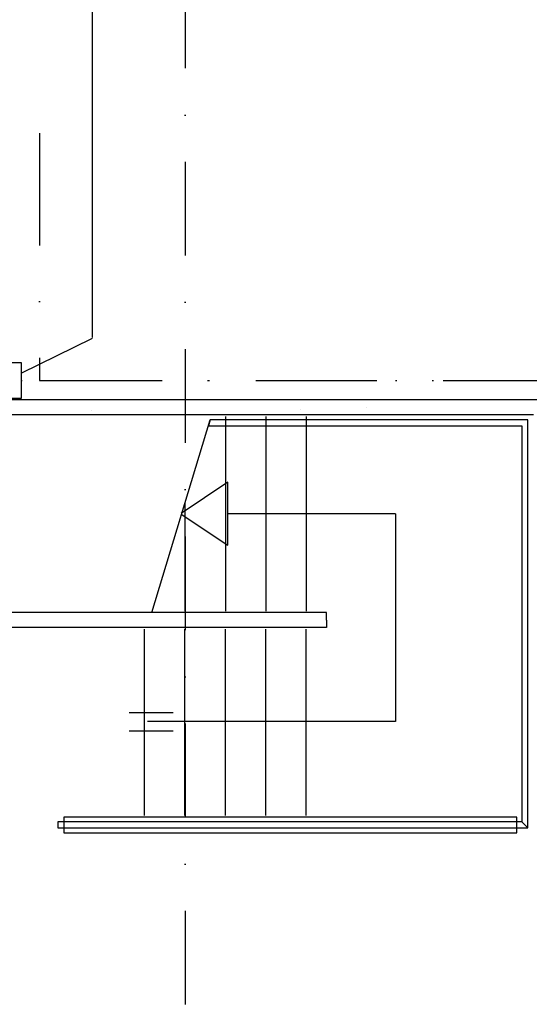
# Model space of a CAD drawing. Extents: x -33344 to 2055880, y -64816 to 121260.
# Tile 54 of 132: x 42879 to 46280, y 38482 to 45055. Entities that reach past the tile are written whole.
import ezdxf

# ---------------------------------------------------------------- set-up
doc = ezdxf.new("R2010")
doc.units = 0
doc.header["$LTSCALE"] = 50
doc.header["$MEASUREMENT"] = 0
for name, pattern in [('DASHDOT', [1, 0.5, -0.25, 0, -0.25]), ('DASHED', [0.75, 0.5, -0.25]), ('STRAM_0WT$1$DASHDOT', [25, 12.5, -6.25, 0, -6.25])]:
    doc.linetypes.add(name, pattern=pattern)
for name, color, linetype in [('_BESTAAND_ONGEIJZIGD', 8, 'CONTINUOUS'), ('_BRANDCOMPART', 6, 'DASHDOT'), ('A--L21--', 3, 'CONTINUOUS'), ('A--L22A1_BINNENWAND', 1, 'CONTINUOUS'), ('STRAM_0WT$1$A--T$7A8-_STRA', 8, 'STRAM_0WT$1$DASHDOT'), ('TEKST_KOZIJNMERK', 2, 'CONTINUOUS'), ('XREF', 7, 'CONTINUOUS')]:
    doc.layers.add(name, color=color, linetype=linetype)

# ---------------------------------------------------------------- blocks, each defined once
blk = doc.blocks.new('*U1512')
at = {"layer": 'A--L21--', "color": 8, "linetype": 'CONTINUOUS'}
for points in [[(0, 50), (0, 50), (-4258, 50), (-4258, 50)], [(-50, -50), (-50, -50), (-4258, -50), (-4258, -50)], [(-50, -50), (-50, -50), (-4258, -50), (-4258, -50)], [(-50, -50), (-50, -50), (-4258, -50), (-4258, -50)]]:
    blk.add_lwpolyline(points, dxfattribs=at)
blk = doc.blocks.new('*U1507')
at = {"layer": 'A--L21--', "color": 8, "linetype": 'CONTINUOUS'}
for points in [[(0, 0), (0, -50), (-2928, -50), (-2928, -50)], [(0, 0), (0, -50), (-2928, -50), (-2928, -50)], [(0, 0), (0, -50), (-2928, -50), (-2928, -50)], [(0, 0), (0, 50), (-2828, 50), (-2828, 50)]]:
    blk.add_lwpolyline(points, dxfattribs=at)
blk = doc.blocks.new('STRAM_0WT')
at = {"layer": 'STRAM_0WT$1$A--T$7A8-_STRA', "color": 8}
for p, q in [((-31634.938, 28110.192), (-31634.938, -7328.621)), ((-66167.142, 10400), (-540.602, 10400))]:
    blk.add_line(p, q, dxfattribs=at)

msp = doc.modelspace()

# ---------------------------------------------------------------- linework, layer by layer
at = {"layer": '_BESTAAND_ONGEIJZIGD'}
for p, q in [((45193.2, 42462.8), (45193.2, 42462.8)), ((43356, 42445.8), (43356, 42445.8)), ((44252, 42406.9), (44252, 41106.9)), ((44522, 42406.9), (44522, 41106.9)), ((44753, 42454.3), (44753, 42454.3)), ((44792, 42406.9), (44792, 41106.9)), ((43761.3, 41096.9), (44150.3, 42384.4)), ((43982, 41827.4), (43982, 41106.9)), ((45387.3, 41756.9), (44267.3, 41756.9)), ((45387.3, 41756.9), (45387.3, 40370)), ((43712, 39741.9), (43712, 40986.9)), ((43982, 39741.9), (43982, 40986.9)), ((44252, 39741.9), (44252, 40986.9)), ((44522, 39741.9), (44522, 40986.9)), ((44792, 39741.9), (44792, 40986.9)), ((43610.2, 40429.4), (43903.6, 40429.4)), ((45387.3, 40370), (43732.3, 40370)), ((43903.6, 40304.7), (43610.2, 40304.7))]:
    msp.add_line(p, q, dxfattribs=at)
for points in [[(46269.8, 42384.4), (44150.3, 42384.4), (44138.2, 42344.4), (46229.8, 42344.4)], [(46229.8, 42344.4), (46229.8, 39699.4), (46269.8, 39659.4), (46269.8, 42384.4)], [(43957.3, 41754.9), (44267.3, 41546.9), (44267.3, 41966.9), (43957.3, 41758.8)], [(46197.3, 39731.9), (43173, 39731.9), (43173, 39626.9), (46197.3, 39626.9), (46197.3, 39731.9)], [(46229.8, 39699.4), (43133, 39699.4), (43133, 39659.4), (46269.8, 39659.4)]]:
    msp.add_lwpolyline(points, dxfattribs=at)
at = {"layer": '_BRANDCOMPART', "ltscale": 30}
msp.add_lwpolyline([(39064.6, 56954.9), (39064.6, 50439.5), (40100.1, 50439.5), (40100.1, 44298.2), (43011.6, 44298.2), (43011.6, 42646.9), (48177.3, 42646.9), (48177.3, 39595.6), (49177.6, 39595.6), (49177.6, 27821.9)], dxfattribs=at)
at = {"layer": 'A--L22A1_BINNENWAND'}
msp.add_lwpolyline([(42649.4, 42767), (42889.4, 42767), (42889.4, 42526.9), (42649.4, 42526.9)], close=True, dxfattribs=at)
at = {"layer": 'TEKST_KOZIJNMERK'}
for p, q in [((43365.6, 42932.8), (43365.6, 49907.7)), ((42889.4, 42695.4), (43365.6, 42929))]:
    msp.add_line(p, q, dxfattribs=at)

# ---------------------------------------------------------------- block references
at = {"layer": 'A--L21--', "linetype": 'CONTINUOUS'}
for name, p in [('*U1512', (46357, 42466.9)), ('*U1507', (44927, 41046.9))]:
    msp.add_blockref(name, p, dxfattribs=at)
at = {"layer": 'XREF', "linetype": 'DASHED', "ltscale": 20}
msp.add_blockref('STRAM_0WT', (75619.4, 32246.9), dxfattribs=at)

doc.saveas('drawing.dxf')
